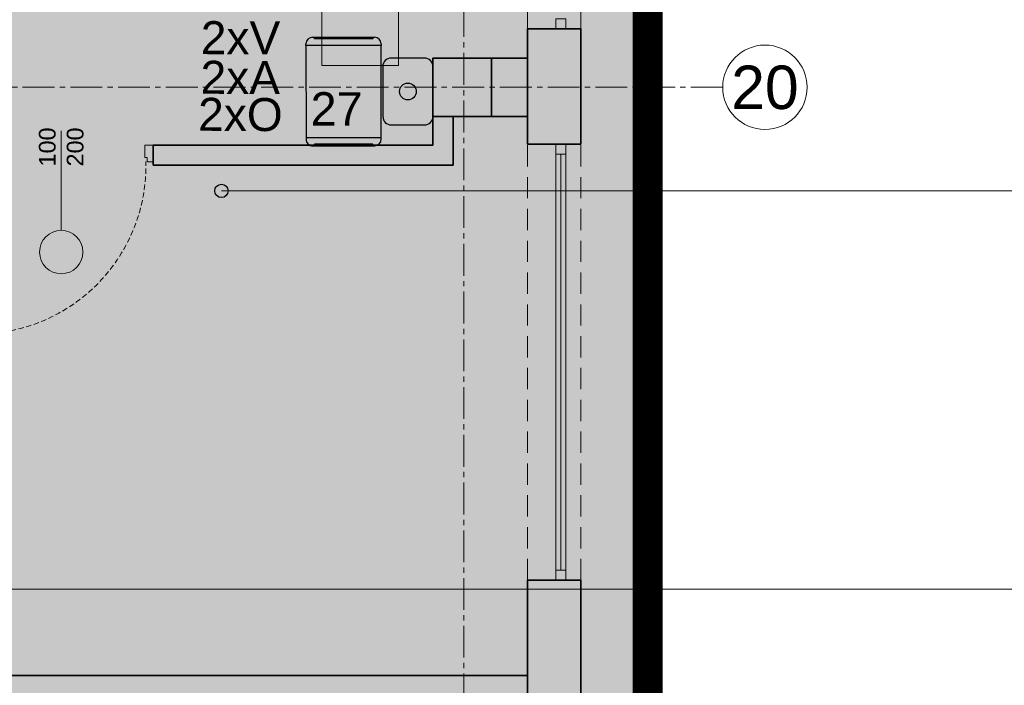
# Model space of a CAD drawing. Header units: millimetres. Extents: x -9409 to 0, y -5353 to 3057.
# Tile 231 of 256: x -5016 to -4426, y -1171 to -773. Entities that reach past the tile are written whole.
import ezdxf
from ezdxf.enums import TextEntityAlignment as Align

# ---------------------------------------------------------------- set-up
doc = ezdxf.new("R2010")
doc.units = ezdxf.units.MM
for name, pattern in [('ACAD_ISO02W100', [15, 12, -3]), ('CENTER2', [28.575, 19.05, -3.175, 3.175, -3.175]), ('DASHED', [19.05, 12.7, -6.35]), ('DASHED2', [0.375, 0.25, -0.125]), ('HIDDEN2', [4.7625, 3.175, -1.5875])]:
    doc.linetypes.add(name, pattern=pattern)
for name, color, linetype, lineweight in [('A-AREA-____-IDEN', 81, 'Continuous', 5), ('SQ_Drzwi', 170, 'Continuous', 9), ('SQ_HATCH', 140, 'Continuous', 13), ('SQ_ISTN.Ściany', 140, 'Continuous', 35), ('Sq_Okna', 170, 'Continuous', 9), ('SQ_Osie', 220, 'CENTER2', 9), ('SQ_PROJ.Ściany', 7, 'Continuous', 35), ('SQ_TECHNOLOGIA', 251, 'Continuous', 9), ('SQ_TECHNOLOGIA OPIS', 7, 'Continuous', 9), ('SQ_ZAKRES_OPRACOWANIA', 7, 'ACAD_ISO02W100', 20), ('WYPOSAŻENIE WBUDOWANE', 11, 'Continuous', 25)]:
    doc.layers.add(name, color=color, linetype=linetype, lineweight=lineweight)
doc.layers.add('SQ_STOLARKA ISTNIEJĄCA', color=7, linetype='Continuous', lineweight=9, true_color=0x575757)
doc.layers.add('SQ_Widok', color=7, linetype='DASHED', lineweight=15, true_color=0x474747)
doc.styles.add('ARIAL', font='arial.ttf')
doc.styles.get("Standard").update_dxf_attribs({"font": 'arial.ttf'})

# ---------------------------------------------------------------- blocks, each defined once
blk = doc.blocks.new('point')
at = {"layer": 'A-AREA-____-IDEN', "lineweight": -2}
h = blk.add_hatch(color=256, dxfattribs=at)
h.dxf.hatch_style = 1
edge = h.paths.add_edge_path()
edge.add_arc((0, 0), 4, 0, 360)
blk.add_circle((0, 0), 4, dxfattribs=at)
blk = doc.blocks.new('KLAMKA')
for p, q in [((-4.32, -4), (-7, -4)), ((-4.32, -3.09), (-4.32, -6.91)), ((-3.5, -2.49), (-3.72, -2.49)), ((0, -2.49), (0.22, -2.49)), ((0.82, -3.09), (0.82, -6.91)), ((3.5, -4), (0.82, -4)), ((-10, -18.4), (-10, -7)), ((-8, -18.4), (-8, -7)), ((-4.32, -6), (-7, -6)), ((-3.5, -7.51), (-3.72, -7.51)), ((0, -7.51), (0.22, -7.51)), ((3.5, -6), (0.82, -6)), ((4.5, -18.4), (4.5, -7)), ((6.5, -18.4), (6.5, -7)), ((-8.6, -19), (-9.4, -19)), ((5.9, -19), (5.1, -19))]:
    blk.add_line(p, q)
for centre, radius, start, end in [((-7, -7), 3, 90, 180), ((-3.72, -3.09), 0.6, 90, 180), ((0.22, -3.09), 0.6, 0, 90), ((3.5, -7), 3, 360, 90), ((-7, -7), 1, 90, 180), ((-3.72, -6.91), 0.6, 180, 270), ((0.22, -6.91), 0.6, 270, 360), ((3.5, -7), 1, 0, 90), ((-9.4, -18.4), 0.6, 180, 270), ((-8.6, -18.4), 0.6, 270, 360), ((5.1, -18.4), 0.6, 180, 270), ((5.9, -18.4), 0.6, 270, 360)]:
    blk.add_arc(centre, radius, start, end)
blk = doc.blocks.new('Drzwi 100')
at = {"layer": 'SQ_Drzwi'}
for p, q in [((55, 8.58), (55, -51.04)), ((0, 0), (5, 0)), ((0, -10), (0, 0)), ((0, -10), (0, 0)), ((0, 0), (5, 0)), ((0, -10), (0, 0)), ((5, 0), (5, -7.2)), ((105, 0), (105, -7.2)), ((105, 0), (110, 0)), ((110, -10), (110, 0)), ((3.2, -10), (0, -10)), ((2.37, -11.15), (2.37, -113.12)), ((2.37, -11.15), (5.87, -11.15)), ((3.5, -7.8), (3.5, -9.7)), ((4.7, -7.5), (3.8, -7.5)), ((5.87, -11.15), (5.87, -113.12)), ((105.3, -7.5), (106.2, -7.5)), ((106.5, -7.8), (106.5, -9.7)), ((106.8, -10), (110, -10)), ((2.37, -113.12), (5.87, -113.12))]:
    blk.add_line(p, q, dxfattribs=at)
for centre, radius in [((3.09, -10.58), 0.529), ((55, -64.04), 13)]:
    blk.add_circle(centre, radius, dxfattribs=at)
for centre, start, end in [((3.2, -9.7), 270, 0), ((3.8, -7.8), 90, 180), ((4.7, -7.2), 270, 0), ((105.3, -7.2), 180, 270), ((106.2, -7.8), 0, 90), ((106.8, -9.7), 180, 270)]:
    blk.add_arc(centre, 0.3, start, end, dxfattribs=at)
at = {"layer": 'SQ_Drzwi', "linetype": 'HIDDEN2'}
blk.add_arc((4.94, -12.36), 100.76, 270.5292, 1.42229, dxfattribs=at)
at = {"layer": 'SQ_Drzwi', "rotation": 180}
blk.add_blockref('KLAMKA', (2.37, -113.12), dxfattribs=at)
blk = doc.blocks.new('słupy konstr bud B')
at = {"layer": 'SQ_ISTN.Ściany', "lineweight": 5}
h = blk.add_hatch(dxfattribs=at)
h.set_pattern_fill('JIS_STN_1E', color=256, scale=10)
h.paths.add_polyline_path([(21350.78, 18613.95), (21315.78, 18613.95), (21315.78, 18578.95), (21350.78, 18578.95)])
h.paths.add_polyline_path([(21890.78, 18613.95), (21855.78, 18613.95), (21855.78, 18578.95), (21890.78, 18578.95)])
h.paths.add_polyline_path([(22190.78, 18613.95), (22155.78, 18613.95), (22155.78, 18578.95), (22190.78, 18578.95)])
h.paths.add_polyline_path([(22730.78, 18613.95), (22695.78, 18613.95), (22695.78, 18578.95), (22730.78, 18578.95)])
h.paths.add_polyline_path([(22730.78, 17953.95), (22695.78, 17953.95), (22695.78, 17918.95), (22730.78, 17918.95)])
h.paths.add_polyline_path([(22190.78, 17953.95), (22155.78, 17953.95), (22155.78, 17918.95), (22190.78, 17918.95)])
h.paths.add_polyline_path([(21890.78, 17953.95), (21855.78, 17953.95), (21855.78, 17918.95), (21890.78, 17918.95)])
h.paths.add_polyline_path([(21350.78, 17953.95), (21315.78, 17953.95), (21315.78, 17918.95), (21350.78, 17918.95)])
h.paths.add_polyline_path([(21350.78, 17293.95), (21315.78, 17293.95), (21315.78, 17258.95), (21350.78, 17258.95)])
h.paths.add_polyline_path([(21890.78, 17293.95), (21855.78, 17293.95), (21855.78, 17258.95), (21890.78, 17258.95)])
h.paths.add_polyline_path([(22190.78, 17293.95), (22155.78, 17293.95), (22155.78, 17258.95), (22190.78, 17258.95)])
h.paths.add_polyline_path([(22730.78, 17293.95), (22695.78, 17293.95), (22695.78, 17258.95), (22730.78, 17258.95)])
h.paths.add_polyline_path([(22695.78, 16633.95), (22730.78, 16633.95), (22730.78, 16598.95), (22695.78, 16598.95)])
h.paths.add_polyline_path([(22695.78, 14653.95), (22730.78, 14653.95), (22730.78, 14618.95), (22695.78, 14618.95)])
h.paths.add_polyline_path([(22695.78, 15313.95), (22730.78, 15313.95), (22730.78, 15278.95), (22695.78, 15278.95)])
h.paths.add_polyline_path([(22695.78, 15973.95), (22730.78, 15973.95), (22730.78, 15938.95), (22695.78, 15938.95)])
h.paths.add_polyline_path([(22155.78, 14653.95), (22190.78, 14653.95), (22190.78, 14618.95), (22155.78, 14618.95)])
h.paths.add_polyline_path([(22155.78, 15313.95), (22190.78, 15313.95), (22190.78, 15278.95), (22155.78, 15278.95)])
h.paths.add_polyline_path([(22155.78, 15973.95), (22190.78, 15973.95), (22190.78, 15938.95), (22155.78, 15938.95)])
h.paths.add_polyline_path([(22155.78, 16633.95), (22190.78, 16633.95), (22190.78, 16598.95), (22155.78, 16598.95)])
h.paths.add_polyline_path([(21855.78, 14653.95), (21890.78, 14653.95), (21890.78, 14618.95), (21855.78, 14618.95)])
h.paths.add_polyline_path([(21855.78, 15313.95), (21890.78, 15313.95), (21890.78, 15278.95), (21855.78, 15278.95)])
h.paths.add_polyline_path([(21855.78, 15973.95), (21890.78, 15973.95), (21890.78, 15938.95), (21855.78, 15938.95)])
h.paths.add_polyline_path([(21855.78, 16633.95), (21890.78, 16633.95), (21890.78, 16598.95), (21855.78, 16598.95)])
h.paths.add_polyline_path([(21315.78, 14653.95), (21350.78, 14653.95), (21350.78, 14618.95), (21315.78, 14618.95)])
h.paths.add_polyline_path([(21315.78, 15313.95), (21350.78, 15313.95), (21350.78, 15278.95), (21315.78, 15278.95)])
h.paths.add_polyline_path([(21315.78, 15973.95), (21350.78, 15973.95), (21350.78, 15938.95), (21315.78, 15938.95)])
h.paths.add_polyline_path([(21315.78, 16633.95), (21350.78, 16633.95), (21350.78, 16598.95), (21315.78, 16598.95)])
at = {"layer": 'SQ_ISTN.Ściany'}
blk.add_lwpolyline([(21315.78, 16633.95), (21350.78, 16633.95), (21350.78, 16598.95), (21315.78, 16598.95)], close=True, dxfattribs=at)
blk = doc.blocks.new('stan projektowany')
at = {"layer": 'SQ_HATCH'}
h = blk.add_hatch(dxfattribs=at)
h.set_pattern_fill('ANGLE')
h.set_pattern_definition([(0, (-10464.962, 6233.929), (0, 6.985), [5.08, -1.905]), (90, (-10464.962, 6233.929), (-6.985, 4e-16), [5.08, -1.905])])
h.paths.add_polyline_path([(-15233.14, 8198.65), (-15198.14, 8198.65), (-15176.65, 8198.65), (-15176.65, 8216.15), (-15144.65, 8216.15), (-15144.65, 8147.15), (-15144.65, 7886.15), (-15144.65, 7837.15), (-15144.65, 7734.77), (-15104.65, 7734.77), (-15104.65, 10535.59), (-15737.65, 10535.59), (-15737.65, 10615.59), (-15789.65, 10615.59), (-16075.65, 10615.59), (-16075.65, 9587.27), (-16120.11, 9587.27), (-16120.11, 9436.61), (-16071.65, 9436.61), (-16071.65, 9307.59), (-16259.65, 9307.59), (-16259.65, 8898.65), (-16704.65, 8898.65), (-16704.65, 7768.15), (-16704.65, 7751.82), (-16685.57, 7751.82), (-16685.57, 7130.61), (-16718.15, 7131.63), (-16718.15, 7178.15), (-16999.65, 7178.15), (-16999.65, 7808.15), (-19394.65, 7808.15), (-19394.65, 6211.23), (-19462.48, 6211.23), (-19462.48, 5925.46), (-18509.26, 5925.46), (-18509.26, 6211.23), (-17103.03, 6223.02), (-17103.03, 5881.49), (-15104.65, 5873.27), (-15104.65, 7734.77), (-15144.65, 7734.77), (-15144.65, 7707.15), (-15176.65, 7707.15), (-15176.65, 7706.65), (-15176.65, 7706.65), (-15259.89, 7706.65), (-15259.87, 7706.75), (-15259.87, 7707.15), (-15292.71, 7707.15), (-15292.71, 7696.65), (-15292.7, 7696.65), (-15292.71, 7706.65), (-15297.71, 7706.65), (-15297.7, 7699.45, 0.414214), (-15297.4, 7699.15), (-15296.5, 7699.15, -0.414214), (-15296.2, 7698.85), (-15296.2, 7696.95, 0.527766), (-15295.86, 7696.59, -0.450501), (-15295.27, 7696.07, -0.414104), (-15295.79, 7695.54), (-15295.07, 7695.5), (-15295.79, 7695.54, -0.414323), (-15296.32, 7696.07, -0.409171), (-15295.87, 7696.65, -0.450389), (-15296.2, 7696.95), (-15296.2, 7698.85, 0.414214), (-15296.5, 7699.15), (-15297.4, 7699.15, -0.414214), (-15297.7, 7699.45), (-15297.71, 7706.65), (-15292.71, 7706.65), (-15292.71, 7707.15), (-15259.87, 7707.15), (-15259.87, 7734.77), (-15473.3, 7734.77), (-15473.3, 7771.14, -0.414214), (-15477.3, 7775.14, -1), (-15469.3, 7775.14, -0.414214), (-15473.3, 7771.14), (-15473.3, 7749.3), (-15457.7, 7749.3), (-15457.7, 7760.15), (-15457.96, 7760.19), (-15457.96, 7773.87), (-15457.96, 7787.54), (-15457.7, 7799.3), (-15457.7, 7787.58), (-15431.62, 7791.36, -0.038172), (-15427.99, 7791.64, -0.032853), (-15424.84, 7791.44, -0.057631), (-15419.72, 7790.17, -0.057695), (-15415.53, 7788.02, -0.068919), (-15411.87, 7784.77, -0.070278), (-15409.44, 7780.92, -0.066142), (-15408.18, 7776.69, -0.045653), (-15407.94, 7773.2, -0.032968), (-15408.15, 7770.68, -0.068737), (-15409.44, 7766.28, -0.070278), (-15411.87, 7762.43, -0.068919), (-15415.53, 7759.18, -0.057695), (-15419.72, 7757.03, -0.057631), (-15424.84, 7755.76, -0.032853), (-15427.99, 7755.56, -0.033182), (-15431.15, 7755.77), (-15457.7, 7760.15), (-15457.7, 7749.3), (-15473.3, 7749.3), (-15473.3, 7734.77), (-15259.87, 7734.77), (-15259.87, 7837.15), (-15259.9, 7837.15), (-15259.87, 7837.13), (-15176.65, 7837.15), (-15176.65, 7734.77), (-15144.65, 7734.77), (-15144.65, 7837.15), (-15144.65, 7886.15), (-15176.65, 7886.15), (-15176.65, 8147.15), (-15176.65, 8163.65), (-15198.14, 8163.65), (-15233.14, 8163.65)])
at = {"layer": 'SQ_HATCH', "linetype": 'ByBlock', "true_color": 0x939598}
for points in [[(-15221.14, 8823.65), (-15233.14, 8823.65), (-15233.14, 8806.59), (-15400.65, 8806.59), (-15400.65, 8796.59), (-15400.65, 8794.59), (-15221.14, 8794.59)], [(-15510.65, 8806.59), (-15520.65, 8806.59), (-15614.03, 8806.59), (-15614.03, 8794.59), (-15532.65, 8794.59), (-15532.65, 8489.15), (-15777.65, 8489.15), (-15777.65, 8497.61), (-15789.65, 8497.61), (-15789.65, 8397.77), (-15777.65, 8397.77), (-15777.65, 8477.15), (-15176.65, 8477.15), (-15176.65, 8489.15), (-15520.65, 8489.15), (-15520.65, 8794.59), (-15510.65, 8794.59)]]:
    blk.add_hatch(color=252, dxfattribs=at).paths.add_polyline_path(points)
at = {"layer": 'SQ_ISTN.Ściany', "lineweight": 5}
h = blk.add_hatch(dxfattribs=at)
h.set_pattern_fill('JIS_STN_1E', color=256, scale=10, angle=180)
h.set_pattern_definition([(225, (6117.647, 25457.596), (7.0710678, -7.0710678), []), (225, (6110.597, 25457.596), (7.0710678, -7.0710678), [10, -5])])
h.paths.add_polyline_path([(-15233.14, 6843.65), (-15198.14, 6843.65), (-15198.14, 6878.65), (-15233.14, 6878.65)])
h.paths.add_polyline_path([(-15773.14, 6843.65), (-15738.14, 6843.65), (-15738.14, 6878.65), (-15773.14, 6878.65)])
h.paths.add_polyline_path([(-16073.14, 6843.65), (-16038.14, 6843.65), (-16038.14, 6878.65), (-16073.14, 6878.65)])
h.paths.add_polyline_path([(-16613.14, 6843.65), (-16578.14, 6843.65), (-16578.14, 6878.65), (-16613.14, 6878.65)])
h.paths.add_polyline_path([(-16613.14, 7503.65), (-16578.14, 7503.65), (-16578.14, 7538.65), (-16613.14, 7538.65)])
h.paths.add_polyline_path([(-16073.14, 7503.65), (-16038.14, 7503.65), (-16038.14, 7538.65), (-16073.14, 7538.65)])
h.paths.add_polyline_path([(-15773.14, 7503.65), (-15738.14, 7503.65), (-15738.14, 7538.65), (-15773.14, 7538.65)])
h.paths.add_polyline_path([(-15233.14, 7503.65), (-15198.14, 7503.65), (-15198.14, 7538.65), (-15233.14, 7538.65)])
h.paths.add_polyline_path([(-15233.14, 8163.65), (-15198.14, 8163.65), (-15198.14, 8198.65), (-15233.14, 8198.65)])
h.paths.add_polyline_path([(-15773.14, 8163.65), (-15738.14, 8163.65), (-15738.14, 8198.65), (-15773.14, 8198.65)])
h.paths.add_polyline_path([(-16073.14, 8163.65), (-16038.14, 8163.65), (-16038.14, 8198.65), (-16073.14, 8198.65)])
h.paths.add_polyline_path([(-16613.14, 8163.65), (-16578.14, 8163.65), (-16578.14, 8198.65), (-16613.14, 8198.65)])
h.paths.add_polyline_path([(-16578.14, 8823.65), (-16613.14, 8823.65), (-16613.14, 8858.65), (-16578.14, 8858.65)])
h.paths.add_polyline_path([(-16578.14, 10803.65), (-16613.14, 10803.65), (-16613.14, 10838.65), (-16578.14, 10838.65)])
h.paths.add_polyline_path([(-16578.14, 10143.65), (-16613.14, 10143.65), (-16613.14, 10178.65), (-16578.14, 10178.65)])
h.paths.add_polyline_path([(-16578.14, 9483.65), (-16613.14, 9483.65), (-16613.14, 9518.65), (-16578.14, 9518.65)])
h.paths.add_polyline_path([(-16038.14, 10803.65), (-16073.14, 10803.65), (-16073.14, 10838.65), (-16038.14, 10838.65)])
h.paths.add_polyline_path([(-16038.14, 10143.65), (-16073.14, 10143.65), (-16073.14, 10178.65), (-16038.14, 10178.65)])
h.paths.add_polyline_path([(-16038.14, 9483.65), (-16073.14, 9483.65), (-16073.14, 9518.65), (-16038.14, 9518.65)])
h.paths.add_polyline_path([(-16038.14, 8823.65), (-16073.14, 8823.65), (-16073.14, 8858.65), (-16038.14, 8858.65)])
h.paths.add_polyline_path([(-15738.14, 10803.65), (-15773.14, 10803.65), (-15773.14, 10838.65), (-15738.14, 10838.65)])
h.paths.add_polyline_path([(-15738.14, 10143.65), (-15773.14, 10143.65), (-15773.14, 10178.65), (-15738.14, 10178.65)])
h.paths.add_polyline_path([(-15738.14, 9483.65), (-15773.14, 9483.65), (-15773.14, 9518.65), (-15738.14, 9518.65)])
h.paths.add_polyline_path([(-15738.14, 8823.65), (-15773.14, 8823.65), (-15773.14, 8858.65), (-15738.14, 8858.65)])
h.paths.add_polyline_path([(-15198.14, 10803.65), (-15233.14, 10803.65), (-15233.14, 10838.65), (-15198.14, 10838.65)])
h.paths.add_polyline_path([(-15198.14, 10143.65), (-15233.14, 10143.65), (-15233.14, 10178.65), (-15198.14, 10178.65)])
h.paths.add_polyline_path([(-15198.14, 9483.65), (-15233.14, 9483.65), (-15233.14, 9518.65), (-15198.14, 9518.65)])
h.paths.add_polyline_path([(-15198.14, 8823.65), (-15233.14, 8823.65), (-15233.14, 8858.65), (-15198.14, 8858.65)])
at = {"layer": 'SQ_ISTN.Ściany'}
for p, q in [((-15176.65, 8876.15), (-15176.65, 8807.15)), ((-15144.65, 8876.15), (-15144.65, 8807.15)), ((-15198.14, 8858.65), (-15176.65, 8858.65)), ((-15198.14, 8823.65), (-15176.65, 8823.65)), ((-15176.65, 8546.15), (-15176.65, 8477.15)), ((-15144.65, 8546.15), (-15144.65, 8477.15))]:
    blk.add_line(p, q, dxfattribs=at)
for points in [[(-15176.65, 8876.15), (-15144.65, 8876.15)], [(-15176.65, 8807.15), (-15144.65, 8807.15)], [(-15176.65, 8546.15), (-15144.65, 8546.15)]]:
    blk.add_lwpolyline(points, dxfattribs=at)
at = {"layer": 'SQ_Osie'}
blk.add_line((-15214.65, 11604.94), (-15214.65, 6094.73), dxfattribs=at)
blk.add_lwpolyline([(-15059.67, 8841.15), (-16726.65, 8841.15)], dxfattribs=at)
at = {"layer": 'SQ_Osie', "linetype": 'ByBlock'}
blk.add_circle((-15034.42, 8841.15), 25.25, dxfattribs=at)
at = {"layer": 'SQ_PROJ.Ściany'}
blk.add_line((-15176.65, 8489.15), (-15520.65, 8489.15), dxfattribs=at)
for points in [[(-15400.65, 8806.59), (-15233.14, 8806.59), (-15233.14, 8823.65)], [(-15400.65, 8794.59), (-15221.14, 8794.59), (-15221.14, 8823.65)], [(-15400.65, 8794.59), (-15400.65, 8806.59)]]:
    blk.add_lwpolyline(points, dxfattribs=at)
at = {"layer": 'SQ_STOLARKA ISTNIEJĄCA', "lineweight": 13}
for p, q in [((-15159.65, 8801.15), (-15159.65, 8552.15)), ((-15156.65, 8801.15), (-15156.65, 8552.15)), ((-15153.65, 8801.15), (-15153.65, 8552.15))]:
    blk.add_line(p, q, dxfattribs=at)
for points in [[(-15159.65, 8876.15), (-15153.65, 8876.15), (-15153.65, 8882.15), (-15159.65, 8882.15)], [(-15159.65, 8801.15), (-15153.65, 8801.15), (-15153.65, 8807.15), (-15159.65, 8807.15)], [(-15159.65, 8546.15), (-15153.65, 8546.15), (-15153.65, 8552.15), (-15159.65, 8552.15)]]:
    blk.add_lwpolyline(points, close=True, dxfattribs=at)
at = {"layer": 'SQ_Widok'}
for points in [[(-15176.65, 8876.15), (-15176.65, 9137.15)], [(-15144.65, 8876.15), (-15144.65, 9137.15)], [(-15176.65, 8546.15), (-15176.65, 8807.15)], [(-15144.65, 8546.15), (-15144.65, 8807.15)]]:
    blk.add_lwpolyline(points, dxfattribs=at)
at = {"layer": 'SQ_ZAKRES_OPRACOWANIA', "color": 251, "linetype": 'DASHED2', "ltscale": 100, "true_color": 0x636466, "const_width": 18}
blk.add_lwpolyline([(-15104.65, 10541.71), (-15104.65, 7946.16), (-14458.39, 7942.46), (-14458.39, 5881.49), (-17103.03, 5881.49), (-17103.03, 6223.02), (-18509.26, 6211.23), (-18509.26, 5925.46), (-19462.48, 5925.46), (-19462.48, 6211.23), (-19394.65, 6211.23), (-19394.65, 7808.15), (-16999.65, 7808.15), (-16999.65, 7178.15), (-16704.65, 7178.15), (-16704.65, 7768.15), (-16704.65, 8898.65), (-16259.65, 8898.65), (-16259.65, 9307.59), (-16071.65, 9307.59), (-16071.65, 9436.61)], dxfattribs=at)
at = {"layer": 'SQ_Drzwi'}
blk.add_blockref('Drzwi 100', (-15510.65, 8806.59), dxfattribs=at)
at = {"layer": 'SQ_ISTN.Ściany', "rotation": 180}
blk.add_blockref('słupy konstr bud B', (6117.65, 25457.6), dxfattribs=at)
at = {"layer": 'Sq_Okna', "linetype": 'Continuous', "insert": (-15455.65, 8776.93), "char_height": 10, "attachment_point": 5, "rotation": 89.9899}
blk.add_mtext('\\pxi5.7025;100\\P200', dxfattribs=at)
at = {"layer": 'SQ_Osie'}
blk.add_text('20', height=26, dxfattribs=at).set_placement((-15034.42, 8841.15), align=Align.MIDDLE_CENTER)
blk = doc.blocks.new('A$C4228550E')
for p, q in [((4, 45), (5, 45)), ((61, 45), (60, 45)), ((0, 4), (0, 41)), ((0, 40), (1, 40)), ((1, 40), (1, 5)), ((65, 40), (64, 40)), ((64, 40), (64, 5)), ((65, 4), (65, 41)), ((1, 5), (0, 5)), ((64, 5), (65, 5)), ((5, 0), (4, 0)), ((60, 0), (61, 0))]:
    blk.add_line(p, q)
blk.add_lwpolyline([(17.5, 46), (47.5, 46, 0.414214), (52.5, 51), (52.5, 71, 0.414214), (47.5, 76), (17.5, 76, 0.414214), (12.5, 71), (12.5, 51, 0.414214)], format="xyb", close=True)
blk.add_lwpolyline([(5, 0), (60, 0), (60, 45), (5, 45)], close=True)
blk.add_circle((32.5, 61), 5)
for centre, start, end in [((4, 41), 90, 180), ((61, 41), 0, 90), ((4, 4), 180, 270), ((61, 4), 270, 0)]:
    blk.add_arc(centre, 4, start, end)
blk = doc.blocks.new('WYPOSAŻENIE')
at = {"layer": 'SQ_TECHNOLOGIA'}
blk.add_lwpolyline([(8331.21, -800.14), (8331.21, -726.14), (8377.21, -726.14), (8377.21, -800.14)], close=True, dxfattribs=at)
at = {"layer": 'WYPOSAŻENIE WBUDOWANE', "rotation": 270.0289444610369}
blk.add_blockref('A$C4228550E', (8321.74, -783.18), dxfattribs=at)
at = {"layer": 'SQ_TECHNOLOGIA', "color": 7, "char_height": 19.7571, "attachment_point": 9, "rotation": 359.75035}
for s, insert in [('{\\fArial|b0|i0|c0;2xV}', (8306.27, -793.5)), ('{\\fArial|b0|i0|c0;2xA}', (8306.16, -817.21)), ('{\\fArial|b0|i0|c0;2xO}', (8307.76, -839.66))]:
    blk.add_mtext(s, dxfattribs=dict(at, insert=insert))

msp = doc.modelspace()

# ---------------------------------------------------------------- hatches: boundary and pattern name
at = {"layer": 'SQ_HATCH'}
h = msp.add_hatch(dxfattribs=at)
h.set_pattern_fill('ANGLE')
h.set_pattern_definition([(0, (0, -3420.361), (0, 6.985), [5.08, -1.905]), (90, (0, -3420.361), (-6.985, 4e-16), [5.08, -1.905])])
h.paths.add_polyline_path([(-4768.17, -1455.64), (-4733.17, -1455.64), (-4711.69, -1455.64), (-4711.69, -1438.14), (-4679.69, -1438.14), (-4679.69, -1507.14), (-4679.69, -1768.14), (-4679.69, -1817.14), (-4679.69, -1919.52), (-4639.69, -1919.52), (-4639.69, 881.3), (-5272.69, 881.3), (-5272.69, 961.3), (-5324.69, 961.3), (-5610.69, 961.3), (-5610.69, -67.02), (-5655.15, -67.02), (-5655.15, -217.68), (-5606.69, -217.68), (-5606.69, -346.7), (-5794.69, -346.7), (-5794.69, -755.64), (-6239.69, -755.64), (-6239.69, -1886.14), (-6239.69, -1902.47), (-6220.6, -1902.47), (-6220.6, -2523.68), (-6253.19, -2522.66), (-6253.19, -2476.14), (-6534.69, -2476.14), (-6534.69, -1846.14), (-8929.69, -1846.14), (-8929.69, -3443.06), (-8997.52, -3443.06), (-8997.52, -3728.83), (-8044.3, -3728.83), (-8044.3, -3443.06), (-6638.07, -3431.27), (-6638.07, -3772.8), (-4639.69, -3781.02), (-4639.69, -1919.52), (-4679.69, -1919.52), (-4679.69, -1947.14), (-4711.69, -1947.14), (-4711.69, -1947.64), (-4711.69, -1947.64), (-4794.93, -1947.64), (-4794.91, -1947.54), (-4794.91, -1947.14), (-4827.74, -1947.14), (-4827.74, -1957.64), (-4827.74, -1957.64), (-4827.74, -1947.64), (-4832.74, -1947.64), (-4832.74, -1954.84, 0.414214), (-4832.44, -1955.14), (-4831.54, -1955.14, -0.414214), (-4831.24, -1955.44), (-4831.24, -1957.34, 0.527766), (-4830.9, -1957.7, -0.450501), (-4830.3, -1958.22, -0.414104), (-4830.83, -1958.75), (-4830.11, -1958.79), (-4830.83, -1958.75, -0.414323), (-4831.36, -1958.22, -0.409171), (-4830.9, -1957.64, -0.450389), (-4831.24, -1957.34), (-4831.24, -1955.44, 0.414214), (-4831.54, -1955.14), (-4832.44, -1955.14, -0.414214), (-4832.74, -1954.84), (-4832.74, -1947.64), (-4827.74, -1947.64), (-4827.74, -1947.14), (-4794.91, -1947.14), (-4794.91, -1919.52), (-5008.34, -1919.52), (-5008.34, -1883.15, -0.414214), (-5012.34, -1879.15, -1), (-5004.34, -1879.15, -0.414214), (-5008.34, -1883.15), (-5008.34, -1904.99), (-4992.74, -1904.99), (-4992.74, -1894.14), (-4992.99, -1894.1), (-4992.99, -1880.42), (-4992.99, -1866.75), (-4992.74, -1854.99), (-4992.74, -1866.71), (-4966.66, -1862.93, -0.038172), (-4963.03, -1862.65, -0.032853), (-4959.88, -1862.85, -0.057631), (-4954.76, -1864.12, -0.057695), (-4950.57, -1866.27, -0.068919), (-4946.91, -1869.52, -0.070278), (-4944.47, -1873.37, -0.066142), (-4943.21, -1877.6, -0.045653), (-4942.98, -1881.09, -0.032968), (-4943.19, -1883.61, -0.068737), (-4944.47, -1888.01, -0.070278), (-4946.91, -1891.86, -0.068919), (-4950.57, -1895.11, -0.057695), (-4954.76, -1897.26, -0.057631), (-4959.88, -1898.53, -0.032853), (-4963.03, -1898.73, -0.033182), (-4966.19, -1898.52), (-4992.74, -1894.14), (-4992.74, -1904.99), (-5008.34, -1904.99), (-5008.34, -1919.52), (-4794.91, -1919.52), (-4794.91, -1817.14), (-4794.93, -1817.14), (-4794.91, -1817.16), (-4711.69, -1817.14), (-4711.69, -1919.52), (-4679.69, -1919.52), (-4679.69, -1817.14), (-4679.69, -1768.14), (-4711.69, -1768.14), (-4711.69, -1507.14), (-4711.69, -1490.64), (-4733.17, -1490.64), (-4768.17, -1490.64)])

# ---------------------------------------------------------------- linework, layer by layer
at = {"layer": 'A-AREA-____-IDEN'}
for p, q in [((-3897.75, -875.15), (-4894.8, -875.15)), ((-3897.75, -1113.47), (-5193.2, -1113.47))]:
    msp.add_line(p, q, dxfattribs=at)

# ---------------------------------------------------------------- block references
at = {"layer": 'A-AREA-____-IDEN', "lineweight": -2}
msp.add_blockref('point', (-4894.8, -875.15), dxfattribs=at)
at = {"layer": 'SQ_ISTN.Ściany'}
msp.add_blockref('stan projektowany', (10464.96, -9654.29), dxfattribs=at)
at = {"layer": 'SQ_TECHNOLOGIA'}
msp.add_blockref('WYPOSAŻENIE', (-13165.94, 0), dxfattribs=at)

# ---------------------------------------------------------------- texts
at = {"layer": 'SQ_TECHNOLOGIA OPIS', "linetype": 'ByBlock', "insert": (-4841.43, -816.07), "char_height": 20, "width": 15.1457, "attachment_point": 1, "style": 'ARIAL'}
msp.add_mtext('27', dxfattribs=at)

doc.saveas('drawing.dxf')
